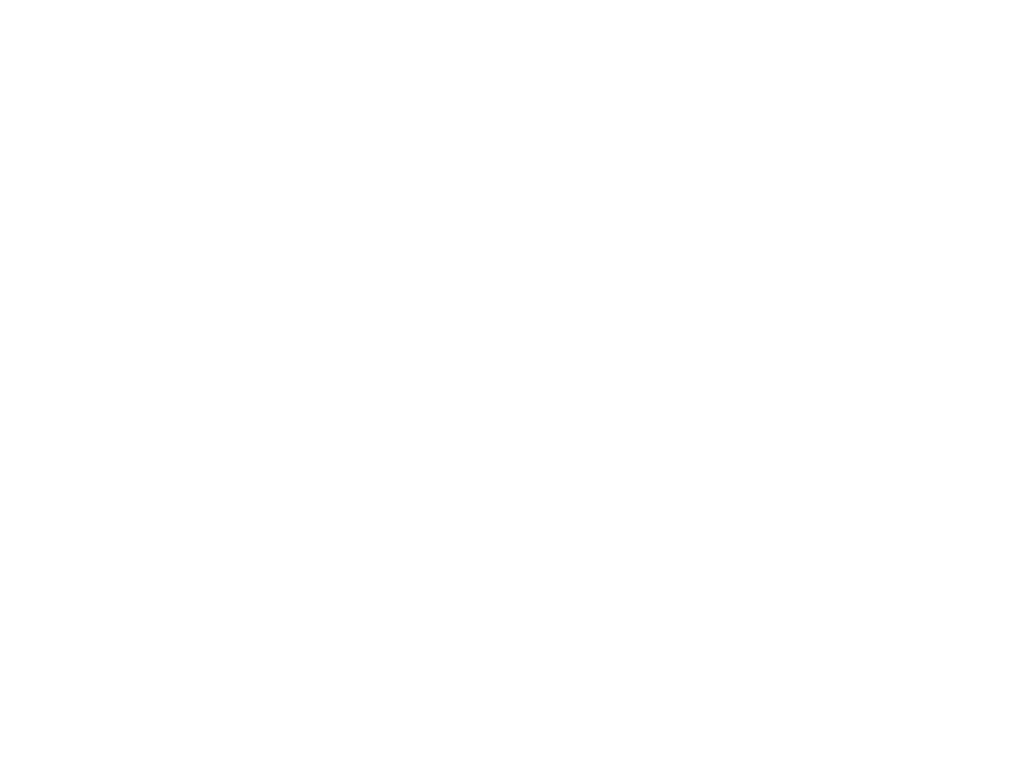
# Model space of a CAD drawing. Extents: x 224034 to 288311, y -104750 to -60200.
# Tile 9 of 9: x 245381 to 258808, y -73919 to -64135. Entities that reach past the tile are written whole.
import ezdxf

# ---------------------------------------------------------------- set-up
doc = ezdxf.new("R2010")
doc.units = 0
doc.header["$LTSCALE"] = 300
doc.layers.add('11 - opisy TXT2', color=4, linetype='CONTINUOUS')
doc.styles.add('TXT3', font='simplex.shx', dxfattribs={"width": 0.8, "height": 240})

msp = doc.modelspace()

# ---------------------------------------------------------------- texts
at = {"layer": '11 - opisy TXT2', "insert": (240190.8, -64159.1), "char_height": 120, "width": 4688.287, "attachment_point": 1, "style": 'TXT3'}
msp.add_mtext('\\pi-144,l144,t144;1.^IRysunek rozpatrywać łącznie z projektem architektury, pozostałymi branżami, oraz opisem technicznym konstrukcji. \\P2.^IZabezpieczenie antykorozyjne stali poprzez malowanie antykorozyjnymi farbami eposkydowymi\\P3.^IWszystkie wymiary i poziomy, należy rozpatrywać łącznie z projektem architektury oraz pozostałymi projektami branżowymi.\\P4.^ISpoiny wykonywać na całej szerokości łączonych elementów lub jako obwodowe. Grubość spoin należy przyjąć jako 0,7t, gdzie t-grubość cieńszego z elementów.\\P5.^IUsytuowanie elementów wg rysunków ogólnych.\\P6.^IStężenia ścienne oraz połąciowe mocowane do płatwi za pomocą bloków napinający (np firmy "Tulnak" lub równoważnych).', dxfattribs=at)

doc.saveas('drawing.dxf')
